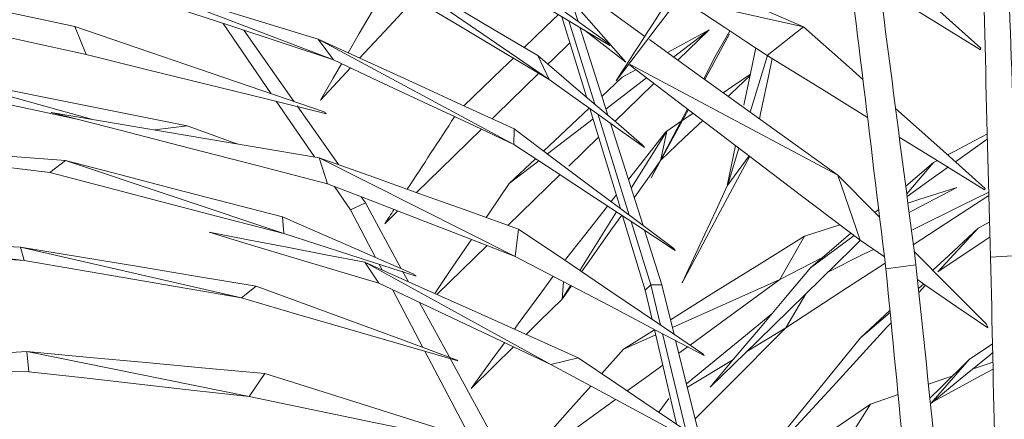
# Model space of a CAD drawing. Header units: millimetres. Extents: x -18075 to 21287, y -2450 to 10088.
# Tile 7 of 47: x -4804 to -4568, y 4923 to 5019. Entities that reach past the tile are written whole.
import ezdxf

# ---------------------------------------------------------------- set-up
doc = ezdxf.new("R2010")
doc.units = ezdxf.units.MM
doc.layers.add('I-FURN', color=30, linetype='Continuous', lineweight=18)

# ---------------------------------------------------------------- blocks, each defined once
blk = doc.blocks.new('Furniture_Interior-Artwork-Decoration_Gotessons_Areca-Palm  - Default-470364-East')
at = {"layer": 'I-FURN'}
for p, q in [((-4677.08, 5039.56), (-4670.26, 5018.15)), ((-4677.23, 5004.33), (-4721.7, 5034.77)), ((-4728.87, 5008.99), (-4778.46, 5027.96)), ((-4658.87, 5008.48), (-4671.87, 5023.19)), ((-4645.3, 5023.47), (-4616.26, 5016.91)), ((-4668.29, 5000.12), (-4674.14, 5019.33)), ((-4788.09, 5010.26), (-4790.8, 5017.02)), ((-4743.74, 5000.86), (-4755.25, 5017.7)), ((-4616.26, 5016.91), (-4625, 5010.05)), ((-4750.33, 5016.08), (-4738.28, 4998.98)), ((-4658.87, 5008.48), (-4668.76, 5016.14)), ((-4638.92, 5016.17), (-4647.39, 5009.66)), ((-4646.37, 5008.92), (-4638.92, 5016.17)), ((-4639.94, 5004.3), (-4634.01, 5015.22)), ((-4633.96, 5015.98), (-4637.42, 5009.76)), ((-4633.9, 5015.94), (-4637.42, 5009.76)), ((-4685.64, 4988.74), (-4732.47, 5013.95)), ((-4728.87, 5008.99), (-4732.47, 5013.95)), ((-4677.23, 5004.33), (-4679.88, 5010)), ((-4637.42, 5009.76), (-4640.2, 5004.48)), ((-4629.09, 4996.49), (-4624.92, 5010.01)), ((-4657.83, 5007.92), (-4608.11, 4981.39)), ((-4786.75, 4994.77), (-4824.51, 5005.36)), ((-4731.97, 4999.31), (-4724.77, 5007.07)), ((-4656.44, 5006.63), (-4659.73, 5004.84)), ((-4659.73, 5004.84), (-4664.6, 5000.26)), ((-4653.87, 5004.68), (-4663.6, 4997.21)), ((-4733.42, 4985.75), (-4742.53, 4999.09)), ((-4737.56, 4997.97), (-4727.65, 4983.91)), ((-4660.15, 4973.39), (-4667.45, 4997.37)), ((-4658.02, 4971.79), (-4665.55, 4996.07)), ((-4652.74, 4980.75), (-4643.87, 4997.07)), ((-4666.68, 4994.84), (-4677.57, 4986.47)), ((-4662.53, 4993.86), (-4654.72, 4969.31)), ((-4645.57, 4994.32), (-4649.04, 4991.96)), ((-4771.69, 4992.22), (-4763.88, 4993.19)), ((-4685.64, 4988.74), (-4685.59, 4992.5)), ((-4657.57, 4978.26), (-4649.04, 4991.96)), ((-4650.42, 4985.14), (-4649.04, 4991.96)), ((-4672.45, 4983.57), (-4665.35, 4990.47)), ((-4634.53, 4978.85), (-4631.75, 4987.86)), ((-4634.46, 4979.19), (-4632.54, 4988.47)), ((-4796.74, 4982.01), (-4793.04, 4984.88)), ((-4740.72, 4967.38), (-4793.04, 4984.88)), ((-4685.32, 4961.94), (-4732.23, 4985.55)), ((-4730.29, 4979.32), (-4732.23, 4985.55)), ((-4680.46, 4985.33), (-4686.75, 4979.42)), ((-4679.7, 4984.84), (-4686.75, 4979.42)), ((-4634.54, 4978.83), (-4629.33, 4986.03)), ((-4585.18, 4984.41), (-4591.83, 4978.73)), ((-4591.59, 4976.94), (-4585.18, 4984.41)), ((-4584.23, 4984.92), (-4585.18, 4984.41)), ((-4687.04, 4969.39), (-4674.6, 4981.48)), ((-4602.71, 4965.8), (-4608.11, 4981.39)), ((-4724.78, 4973.11), (-4728.57, 4978.66)), ((-4721.19, 4974.75), (-4724.78, 4973.11)), ((-4722.21, 4976.2), (-4721.19, 4974.75)), ((-4721.19, 4974.75), (-4712.61, 4958.99)), ((-4661.24, 4976.48), (-4662.36, 4975.05)), ((-4718.76, 4961.68), (-4724.78, 4973.11)), ((-4716.57, 4969.73), (-4713.43, 4972.81)), ((-4669.83, 4958.55), (-4661.08, 4972.61)), ((-4598.29, 4973.2), (-4599.2, 4972.42)), ((-4740.72, 4967.38), (-4741.05, 4971.43)), ((-4654.21, 4953.87), (-4659.62, 4971.65)), ((-4652.86, 4955.14), (-4657.56, 4970.29)), ((-4571.72, 4970.25), (-4574.46, 4968.73)), ((-4685.32, 4961.94), (-4684.5, 4968.48)), ((-4654.38, 4968.25), (-4650.19, 4955.1)), ((-4607.58, 4969.5), (-4616.08, 4966.79)), ((-4584.12, 4958.23), (-4574.46, 4968.73)), ((-4802.89, 4960.97), (-4856.85, 4966.79)), ((-4621.93, 4956.39), (-4616.08, 4966.79)), ((-4604.19, 4966.93), (-4614.65, 4959.2)), ((-4596.9, 4961.8), (-4602.71, 4965.8)), ((-4750.84, 4951.99), (-4803.74, 4964.13)), ((-4802.89, 4960.97), (-4803.74, 4964.13)), ((-4704.09, 4952.82), (-4692.04, 4964.54)), ((-4676.81, 4936.07), (-4721.3, 4960.53)), ((-4718.01, 4955.56), (-4721.3, 4960.53)), ((-4621.93, 4956.39), (-4611.75, 4961.68)), ((-4564.87, 4962.14), (-4571.5, 4961.79)), ((-4717.18, 4958.69), (-4717.89, 4960.03)), ((-4712.3, 4958.43), (-4710.91, 4955.88)), ((-4589.37, 4959.88), (-4596.56, 4958.97)), ((-4674.1, 4951.69), (-4673.74, 4955.86)), ((-4621.93, 4956.39), (-4647.67, 4944.94)), ((-4750.84, 4951.99), (-4747.31, 4954.84)), ((-4707.41, 4940.13), (-4714.71, 4954)), ((-4674.06, 4951.75), (-4672.05, 4954.97)), ((-4673.87, 4952.01), (-4671.84, 4954.86)), ((-4654.21, 4953.87), (-4652.86, 4955.14)), ((-4652.56, 4946.86), (-4654.21, 4953.87)), ((-4650.55, 4945.49), (-4652.86, 4955.14)), ((-4650.19, 4955.1), (-4652.86, 4955.14)), ((-4650.19, 4955.1), (-4647.26, 4943.26)), ((-4587.48, 4955.37), (-4588.78, 4954.25)), ((-4588.68, 4953.27), (-4587.06, 4955.03)), ((-4708.22, 4950.92), (-4701.07, 4937.8)), ((-4620.54, 4944.8), (-4615.76, 4952.99)), ((-4595.6, 4949), (-4602.65, 4942.43)), ((-4595.55, 4948.49), (-4602.65, 4942.43)), ((-4651.98, 4944.37), (-4659.4, 4939.73)), ((-4646.67, 4921.76), (-4651.99, 4944.43)), ((-4620.54, 4944.8), (-4629.86, 4939.19)), ((-4651.69, 4943.16), (-4659.4, 4939.73)), ((-4644.5, 4920.3), (-4650.06, 4943.45)), ((-4646.91, 4941.87), (-4640.95, 4917.85)), ((-4748.99, 4928.37), (-4802.28, 4939.13)), ((-4801.74, 4934.3), (-4802.28, 4939.13)), ((-4695.94, 4918.35), (-4706.96, 4939.27)), ((-4659.4, 4939.73), (-4664.6, 4933.86)), ((-4646.13, 4938.74), (-4643.9, 4940.37)), ((-4700.97, 4937.62), (-4687.39, 4912.67)), ((-4676.81, 4936.07), (-4670.28, 4937.68)), ((-4633.04, 4937.27), (-4644.11, 4930.6)), ((-4585.81, 4926.72), (-4576.55, 4937.35)), ((-4748.99, 4928.37), (-4745.25, 4933.91)), ((-4648.55, 4927.93), (-4650.91, 4924.62)), ((-4593.64, 4928.84), (-4600.26, 4926.57)), ((-4607.64, 4914.87), (-4600.26, 4926.57))]:
    blk.add_line(p, q, dxfattribs=at)
at = {"layer": 'I-FURN', "flags": 128}
for points in [[(-4662.69, 5012.46), (-4673.81, 5019.13), (-4684.93, 5025.8), (-4696.05, 5032.48), (-4707.17, 5039.15)], [(-4699.88, 5039.64), (-4690.68, 5032.97), (-4681.48, 5026.3), (-4672.28, 5019.63), (-4663.08, 5012.96)], [(-4721.7, 5034.77), (-4711.24, 5028.58), (-4700.79, 5022.39), (-4690.33, 5016.19), (-4679.88, 5010)], [(-4599.06, 5034.38), (-4597.85, 5033.3), (-4585.86, 5022.56), (-4573.87, 5011.82)], [(-4677.23, 5004.33), (-4688.44, 5011.03), (-4699.65, 5017.72), (-4710.86, 5024.41), (-4722.07, 5031.1)], [(-4844.48, 5028.51), (-4831.06, 5025.64), (-4817.64, 5022.76), (-4804.22, 5019.89), (-4790.8, 5017.02)], [(-4778.46, 5027.96), (-4766.96, 5024.46), (-4755.46, 5020.96), (-4743.96, 5017.45), (-4732.47, 5013.95)], [(-4673.55, 5028.48), (-4663.34, 5021.13), (-4654.3, 5014.62)], [(-4643.14, 5028.56), (-4630.11, 5022.92), (-4616.26, 5016.91)], [(-4573.95, 5011.38), (-4587.26, 5019.62), (-4598.01, 5026.29)], [(-4728.87, 5008.99), (-4741.16, 5013.05), (-4753.45, 5017.11), (-4765.74, 5021.16), (-4778.03, 5025.22)], [(-4661.15, 5004.01), (-4651.34, 5016.91), (-4646, 5023.94)], [(-4788.09, 5010.26), (-4803.27, 5013.62), (-4818.45, 5016.98), (-4833.63, 5020.33), (-4848.81, 5023.69)], [(-4722.58, 5009.42), (-4715.54, 5017), (-4709.45, 5023.57)], [(-4625, 5010.05), (-4630.07, 5013.41), (-4635.15, 5016.76), (-4640.23, 5020.12), (-4645.3, 5023.47)], [(-4719.59, 5020.6), (-4722.68, 5015.27), (-4725.35, 5010.69)], [(-4674.97, 5019.83), (-4678.04, 5016.88), (-4683.16, 5011.94)], [(-4790.8, 5017.02), (-4775.88, 5011.9), (-4760.95, 5006.77), (-4746.02, 5001.64), (-4731.09, 4996.51)], [(-4666.27, 4998.4), (-4666.74, 4999.91), (-4672.45, 5018.33)], [(-4669.84, 5016.8), (-4664.44, 4999.85), (-4663.12, 4995.72)], [(-4616.26, 5016.91), (-4605.4, 5007.24), (-4602.08, 5004.29)], [(-4638.92, 5016.17), (-4644.12, 5013.34), (-4648.9, 5010.74)], [(-4732.47, 5013.95), (-4720.75, 5008.58), (-4709.03, 5003.22), (-4697.31, 4997.86), (-4685.59, 4992.5)], [(-4677.48, 5007.96), (-4676.39, 5009.02), (-4672.24, 5013.08)], [(-4663.08, 5012.96), (-4662.98, 5012.83), (-4662.88, 5012.71), (-4662.78, 5012.58), (-4662.69, 5012.46)], [(-4653.21, 5013.84), (-4644.93, 5007.88), (-4626.52, 4994.64), (-4608.11, 4981.39)], [(-4730.54, 4996.08), (-4744.93, 4999.63), (-4759.32, 5003.17), (-4773.71, 5006.72), (-4788.09, 5010.26)], [(-4679.88, 5010), (-4673.65, 5004.69), (-4667.42, 4999.38), (-4661.19, 4994.07), (-4654.97, 4988.76)], [(-4630.55, 4998.15), (-4628.59, 5007.62), (-4627.72, 5011.85)], [(-4600.97, 4995.21), (-4611.99, 5002.02), (-4625, 5010.05)], [(-4573.87, 5011.82), (-4573.89, 5011.71), (-4573.91, 5011.6), (-4573.93, 5011.49), (-4573.95, 5011.38)], [(-4726.88, 5008.06), (-4728.88, 5004.63), (-4731.97, 4999.31)], [(-4685.64, 4988.74), (-4696.45, 4993.8), (-4707.26, 4998.86), (-4718.06, 5003.93), (-4728.87, 5008.99)], [(-4685.76, 5009.43), (-4688.51, 5006.78), (-4697.62, 4998)], [(-4602.71, 4965.8), (-4616.75, 4976.47), (-4630.79, 4987.14), (-4644.83, 4997.81), (-4657.93, 5007.77)], [(-4623.8, 5009.31), (-4624.71, 5004.98), (-4626.56, 4996.15), (-4626.85, 4994.78)], [(-4824.51, 5005.36), (-4809.35, 5002.32), (-4794.19, 4999.28), (-4779.04, 4996.23), (-4763.88, 4993.19)], [(-4690.84, 4994.9), (-4689.79, 4995.92), (-4679.81, 5005.68)], [(-4629.02, 5005.55), (-4633.25, 5002.68), (-4635.54, 5001.13)], [(-4634.32, 5000.25), (-4633.6, 5000.94), (-4629.09, 5005.21)], [(-4654.37, 4988.04), (-4660.08, 4992.11), (-4665.8, 4996.19), (-4671.51, 5000.26), (-4677.23, 5004.33)], [(-4661.5, 4994.21), (-4655.68, 4999.87), (-4652.11, 5003.34)], [(-4789.86, 4994.71), (-4800.23, 4996.93), (-4812.43, 4999.54), (-4824.63, 5002.15)], [(-4730.29, 4979.32), (-4746.82, 4983.59), (-4763.35, 4987.86), (-4779.89, 4992.13), (-4796.42, 4996.4)], [(-4796.42, 4996.4), (-4780.37, 4993.69), (-4764.32, 4990.98), (-4748.28, 4988.26), (-4732.23, 4985.55)], [(-4731.09, 4996.51), (-4730.95, 4996.41), (-4730.82, 4996.3), (-4730.68, 4996.19), (-4730.54, 4996.08)], [(-4667.58, 4997.46), (-4673.24, 4992.13), (-4678.51, 4987.18)], [(-4644.04, 4997.21), (-4645.08, 4995.25), (-4648.91, 4988), (-4652.74, 4980.75)], [(-4642.75, 4996.23), (-4643.78, 4995.53), (-4645.31, 4994.5)], [(-4594.24, 4997.31), (-4583.68, 4987.9), (-4572.81, 4978.23)], [(-4650.4, 4985.05), (-4644.83, 4990.32), (-4640.44, 4994.47)], [(-4763.88, 4993.19), (-4752.88, 4989.22), (-4751.93, 4988.88)], [(-4708.92, 4977.21), (-4703.18, 4982.83), (-4693.41, 4992.38)], [(-4685.59, 4992.5), (-4676.04, 4985.32), (-4666.49, 4978.15), (-4656.93, 4970.97), (-4647.38, 4963.8)], [(-4649.22, 4991.74), (-4655.23, 4984.11), (-4658.22, 4980.31)], [(-4649.04, 4991.96), (-4649.09, 4991.9), (-4649.13, 4991.85), (-4649.18, 4991.79)], [(-4572.28, 4991.3), (-4575.28, 4989.7), (-4580.23, 4987.06), (-4581.79, 4986.22)], [(-4796.74, 4982.01), (-4813.84, 4984.09), (-4830.95, 4986.17), (-4848.05, 4988.26), (-4865.16, 4990.34)], [(-4865.16, 4990.34), (-4847.13, 4988.97), (-4829.1, 4987.61), (-4811.07, 4986.24), (-4793.04, 4984.88)], [(-4646.99, 4963.36), (-4656.66, 4969.7), (-4666.32, 4976.05), (-4675.98, 4982.39), (-4685.64, 4988.74)], [(-4654.97, 4988.76), (-4654.82, 4988.58), (-4654.67, 4988.4), (-4654.52, 4988.22), (-4654.37, 4988.04)], [(-4572.96, 4977.9), (-4585.97, 4985.94), (-4593.36, 4990.5)], [(-4579.92, 4984.56), (-4579.32, 4984.99), (-4572.35, 4989.99)], [(-4793.04, 4984.88), (-4780.04, 4981.52), (-4767.05, 4978.15), (-4754.05, 4974.79), (-4741.05, 4971.43)], [(-4732.23, 4985.55), (-4720.3, 4981.28), (-4708.37, 4977.02), (-4696.44, 4972.75), (-4684.5, 4968.48)], [(-4656.84, 4975.99), (-4656.3, 4976.76), (-4650.61, 4984.77)], [(-4629.16, 4985.9), (-4632.66, 4979.36), (-4636.88, 4971.45), (-4641.1, 4963.54), (-4645.32, 4955.63)], [(-4740.72, 4967.38), (-4754.72, 4971.03), (-4768.73, 4974.69), (-4782.73, 4978.35), (-4796.74, 4982.01)], [(-4591.5, 4976.26), (-4586.29, 4980), (-4581.59, 4983.37)], [(-4685.32, 4961.94), (-4696.56, 4966.29), (-4707.8, 4970.63), (-4719.04, 4974.98), (-4730.29, 4979.32)], [(-4686.75, 4979.42), (-4691.56, 4972.31), (-4692.27, 4971.26)], [(-4634.51, 4978.94), (-4634.49, 4979.02), (-4634.47, 4979.11), (-4634.46, 4979.19)], [(-4608.11, 4981.39), (-4599.2, 4972.48), (-4598.07, 4971.35)], [(-4645.32, 4955.63), (-4642.63, 4961.43), (-4639.93, 4967.23), (-4637.23, 4973.03), (-4634.54, 4978.83)], [(-4579.55, 4978.43), (-4588.68, 4975.52), (-4591.3, 4974.68)], [(-4591.01, 4972.47), (-4590.14, 4972.92), (-4579.55, 4978.43)], [(-4571.91, 4977.34), (-4578.43, 4974.1), (-4590.17, 4968.26)], [(-4572.81, 4978.23), (-4572.85, 4978.15), (-4572.89, 4978.07), (-4572.92, 4977.98), (-4572.96, 4977.9)], [(-4590, 4964.73), (-4580.15, 4971.16), (-4571.89, 4976.54)], [(-4663.2, 4974), (-4667.25, 4968.85), (-4673.26, 4961.23)], [(-4741.05, 4971.43), (-4733.19, 4967.99), (-4725.34, 4964.56), (-4717.48, 4961.12), (-4709.63, 4957.68)], [(-4669.42, 4958.27), (-4668.01, 4960.26), (-4662.16, 4968.51), (-4659.83, 4971.79)], [(-4718.01, 4955.56), (-4728.16, 4958.59), (-4738.31, 4961.63), (-4748.47, 4964.66), (-4758.62, 4967.7)], [(-4758.62, 4967.7), (-4749.29, 4965.91), (-4739.96, 4964.11), (-4730.63, 4962.32), (-4721.3, 4960.53)], [(-4709.06, 4957.19), (-4716.98, 4959.74), (-4724.89, 4962.28), (-4732.8, 4964.83), (-4740.72, 4967.38)], [(-4684.5, 4968.48), (-4673.48, 4961.02), (-4662.45, 4953.55), (-4651.42, 4946.08), (-4640.39, 4938.61)], [(-4604.95, 4967.5), (-4607.29, 4965.51), (-4614.65, 4959.2)], [(-4574.46, 4968.73), (-4581.51, 4962.15), (-4585.32, 4958.6)], [(-4856.85, 4966.79), (-4843.57, 4966.12), (-4830.3, 4965.46), (-4817.02, 4964.8), (-4803.74, 4964.13)], [(-4695.82, 4966), (-4696.37, 4965.2), (-4701.18, 4958.09), (-4704.59, 4953.05)], [(-4616.08, 4966.79), (-4626.91, 4960.03), (-4637.74, 4953.26), (-4648.13, 4946.77)], [(-4638.61, 4930.63), (-4627.27, 4941.72), (-4615.93, 4952.82), (-4604.6, 4963.91), (-4602.71, 4965.76)], [(-4584.12, 4958.23), (-4573.01, 4965.69), (-4571.63, 4966.62)], [(-4802.89, 4960.97), (-4816.9, 4961.93), (-4830.92, 4962.89), (-4844.93, 4963.85), (-4858.95, 4964.81)], [(-4803.74, 4964.13), (-4789.63, 4961.81), (-4775.52, 4959.49), (-4761.41, 4957.16), (-4747.31, 4954.84)], [(-4647.38, 4963.8), (-4647.28, 4963.69), (-4647.19, 4963.58), (-4647.09, 4963.47), (-4646.99, 4963.36)], [(-4599.53, 4963.61), (-4601.91, 4962.43), (-4610.45, 4958.18)], [(-4589.79, 4963.07), (-4581.38, 4954.65), (-4572.47, 4945.74)], [(-4750.84, 4951.99), (-4763.85, 4954.23), (-4776.87, 4956.48), (-4789.88, 4958.73), (-4802.89, 4960.97)], [(-4721.3, 4960.53), (-4708.54, 4954.82), (-4695.79, 4949.11), (-4683.03, 4943.4), (-4670.28, 4937.68)], [(-4640.08, 4938.17), (-4651.39, 4944.11), (-4662.7, 4950.06), (-4674.01, 4956), (-4685.32, 4961.94)], [(-4620.54, 4944.8), (-4607.08, 4953.59), (-4596.73, 4960.34)], [(-4614.65, 4959.2), (-4620.64, 4952.06), (-4626.63, 4944.92), (-4632.62, 4937.77), (-4638.61, 4930.63)], [(-4676.81, 4936.07), (-4687.11, 4940.94), (-4697.41, 4945.81), (-4707.71, 4950.68), (-4718.01, 4955.56)], [(-4709.63, 4957.68), (-4709.49, 4957.56), (-4709.35, 4957.44), (-4709.2, 4957.31), (-4709.06, 4957.19)], [(-4676.23, 4957.17), (-4678.94, 4953.47), (-4684.59, 4945.75), (-4685.51, 4944.5)], [(-4643.46, 4940.69), (-4637.99, 4944.68), (-4621.93, 4956.39)], [(-4572.2, 4944.8), (-4579.83, 4950.05), (-4587.45, 4955.3), (-4589.01, 4956.37)], [(-4747.31, 4954.84), (-4735.34, 4950.43), (-4723.37, 4946.02), (-4711.4, 4941.6), (-4699.43, 4937.19)], [(-4699.08, 4936.9), (-4712.02, 4940.67), (-4724.96, 4944.44), (-4737.9, 4948.22), (-4750.84, 4951.99)], [(-4682.82, 4943.14), (-4679.55, 4946.35), (-4674.1, 4951.69)], [(-4674.05, 4951.75), (-4674.03, 4951.79), (-4673.97, 4951.86), (-4673.92, 4951.94), (-4673.87, 4952.01)], [(-4623.91, 4948.17), (-4631.1, 4942.26), (-4639.83, 4935.09), (-4644.31, 4931.41)], [(-4642.23, 4923.01), (-4634.66, 4930.62), (-4620.54, 4944.8)], [(-4632.9, 4905.15), (-4620.71, 4918.42), (-4608.51, 4931.69), (-4596.31, 4944.96), (-4595.31, 4946.05)], [(-4572.47, 4945.74), (-4572.4, 4945.5), (-4572.33, 4945.27), (-4572.27, 4945.04), (-4572.2, 4944.8)], [(-4687.82, 4941.35), (-4690.25, 4938.03), (-4695.9, 4930.32)], [(-4602.65, 4942.43), (-4610.21, 4933.11), (-4617.78, 4923.79), (-4625.34, 4914.47), (-4632.9, 4905.15)], [(-4873.05, 4934.75), (-4855.35, 4935.85), (-4837.66, 4936.94), (-4819.97, 4938.04), (-4802.28, 4939.13)], [(-4802.28, 4939.13), (-4788.02, 4937.82), (-4773.76, 4936.52), (-4759.51, 4935.21), (-4745.25, 4933.91)], [(-4695.9, 4930.32), (-4690.45, 4935.66), (-4685.73, 4940.29)], [(-4571.05, 4940.97), (-4571.81, 4940.47), (-4576.55, 4937.35)], [(-4699.43, 4937.19), (-4699.34, 4937.12), (-4699.26, 4937.05), (-4699.17, 4936.97), (-4699.08, 4936.9)], [(-4670.28, 4937.68), (-4661.27, 4931.61), (-4652.26, 4925.53), (-4643.25, 4919.46), (-4634.24, 4913.38)], [(-4640.39, 4938.61), (-4640.31, 4938.5), (-4640.23, 4938.39), (-4640.16, 4938.28), (-4640.08, 4938.17)], [(-4576.55, 4937.35), (-4583.53, 4930.43), (-4586.03, 4927.95)], [(-4585.81, 4926.72), (-4578.75, 4932.5), (-4571.69, 4938.28), (-4571.01, 4938.84)], [(-4801.74, 4934.3), (-4819.57, 4934.41), (-4837.39, 4934.53), (-4855.22, 4934.64), (-4873.05, 4934.75)], [(-4748.99, 4928.37), (-4762.18, 4929.85), (-4775.37, 4931.33), (-4788.55, 4932.82), (-4801.74, 4934.3)], [(-4633.83, 4912.88), (-4644.58, 4918.68), (-4655.32, 4924.48), (-4666.07, 4930.27), (-4676.81, 4936.07)], [(-4658.48, 4929.73), (-4654.04, 4932.97), (-4649.99, 4935.92)], [(-4585.16, 4927.16), (-4573.92, 4933.31), (-4570.92, 4934.95)], [(-4570.96, 4936.62), (-4572.08, 4936.23), (-4575.71, 4934.98)], [(-4745.25, 4933.91), (-4731.33, 4929.52), (-4717.42, 4925.13), (-4703.51, 4920.74), (-4689.6, 4916.35)], [(-4580.64, 4933.29), (-4581.47, 4933.01), (-4586.38, 4931.33)], [(-4667.23, 4930.9), (-4672.78, 4924.63), (-4679.47, 4917.09), (-4683.58, 4912.45)], [(-4689.3, 4916.03), (-4704.22, 4919.11), (-4719.14, 4922.2), (-4734.07, 4925.29), (-4748.99, 4928.37)], [(-4682.28, 4912.37), (-4670.1, 4921.25), (-4661.28, 4927.69)], [(-4600.26, 4926.57), (-4610.79, 4919.37), (-4621.32, 4912.17), (-4631.86, 4904.98), (-4636.9, 4901.53)]]:
    blk.add_lwpolyline(points, dxfattribs=at)
at = {"layer": 'I-FURN'}
for points in [[(-4568.22, 5057.15), (-4567.1, 5025.48), (-4565.98, 4993.81), (-4564.87, 4962.14)], [(-4571.5, 4961.79), (-4572.34, 4993.46), (-4573.18, 5025.12), (-4574.01, 5056.78)], [(-4596.56, 4958.97), (-4600.37, 4990.29), (-4604.19, 5021.61), (-4608, 5052.93)], [(-4589.37, 4959.88), (-4593.45, 4991.23), (-4597.52, 5022.58), (-4601.6, 5053.92)], [(-4644.12, 5030.37), (-4649.8, 5021.58), (-4655.47, 5012.8), (-4661.15, 5004.01)], [(-4699.83, 4995.38), (-4703.61, 4989.59), (-4707.39, 4983.81), (-4711.16, 4978.02)], [(-4714.34, 4973.16), (-4715.08, 4972.02), (-4715.83, 4970.87), (-4716.57, 4969.73)], [(-4569.43, 4866.03), (-4570.12, 4897.95), (-4570.81, 4929.87), (-4571.5, 4961.79)], [(-4587.37, 4864.02), (-4590.43, 4895.67), (-4593.5, 4927.32), (-4596.56, 4958.97)], [(-4579.41, 4864.83), (-4582.73, 4896.51), (-4586.05, 4928.19), (-4589.37, 4959.88)]]:
    blk.add_open_spline(points, degree=3, dxfattribs=at)

msp = doc.modelspace()

# ---------------------------------------------------------------- block references
at = {"layer": 'I-FURN'}
msp.add_blockref('Furniture_Interior-Artwork-Decoration_Gotessons_Areca-Palm  - Default-470364-East', (0, 0), dxfattribs=at)

doc.saveas('drawing.dxf')
